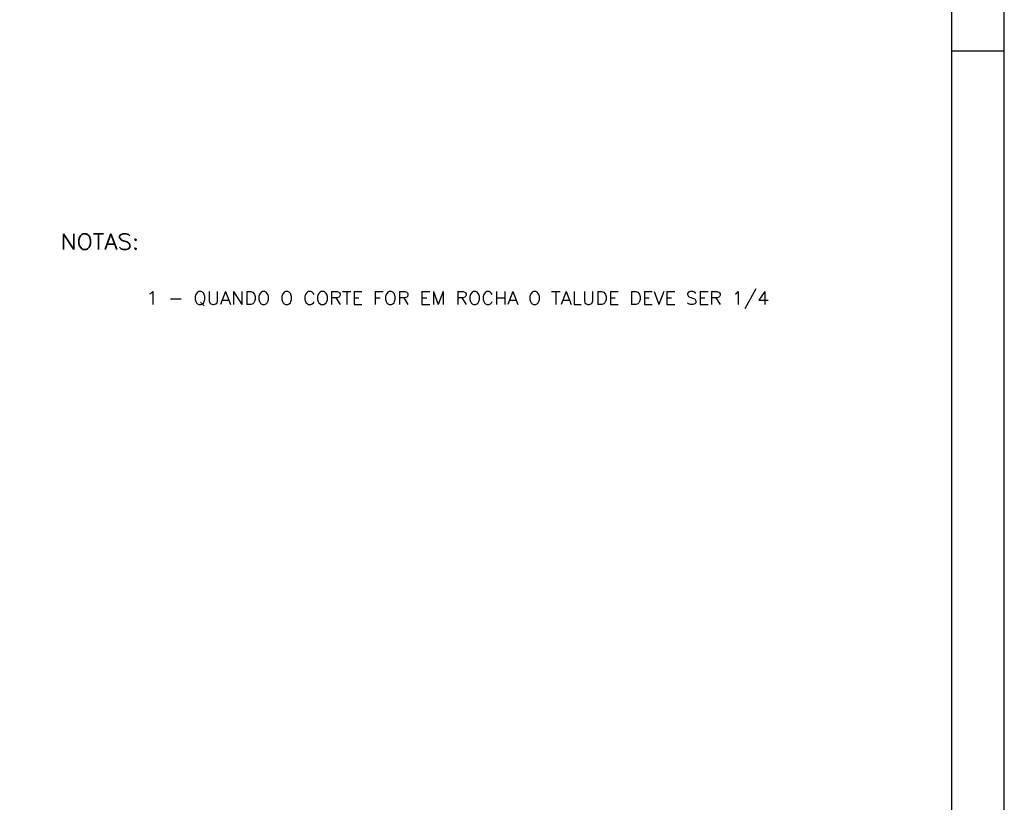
# Model space of a CAD drawing. Extents: x -1825 to 98, y 5678 to 6985.
# Tile 62 of 86: x -90 to 98, y 5832 to 5981. Entities that reach past the tile are written whole.
import ezdxf

# ---------------------------------------------------------------- set-up
doc = ezdxf.new("R2010")
doc.units = 0
doc.header["$MEASUREMENT"] = 0
doc.layers.add('PADRÃO', color=7, linetype='CONTINUOUS')
doc.layers.add('PG-TXT-100', color=3, linetype='CONTINUOUS')
doc.styles.add('ROMANS', font='romans.shx', dxfattribs={"height": 1.5})

msp = doc.modelspace()

# ---------------------------------------------------------------- linework, layer by layer
at = {"layer": 'PADRÃO', "color": 2}
msp.add_line((87.83, 5975.22), (97.83, 5975.22), dxfattribs=at)
msp.add_lwpolyline([(-743.17, 6272.22), (-743.17, 5678.22), (97.83, 5678.22), (97.83, 6272.22), (-743.17, 6272.22)], dxfattribs=at)
at = {"layer": 'PADRÃO', "color": 1}
msp.add_lwpolyline([(-718.17, 5688.22), (87.83, 5688.22), (87.83, 6262.22), (-718.17, 6262.22)], close=True, dxfattribs=at)

# ---------------------------------------------------------------- texts
at = {"layer": 'PG-TXT-100', "color": 4, "style": 'ROMANS', "width": 1.080702}
msp.add_text('NOTAS:', height=3, dxfattribs=at).set_placement((-82.41, 5937.26))
at = {"layer": 'PG-TXT-100', "color": 2, "style": 'ROMANS', "width": 1.080702}
msp.add_text('1 - QUANDO O CORTE FOR EM ROCHA O TALUDE DEVE SER 1/4', height=2.5, dxfattribs=at).set_placement((-66.1, 5926.73))

doc.saveas('drawing.dxf')
